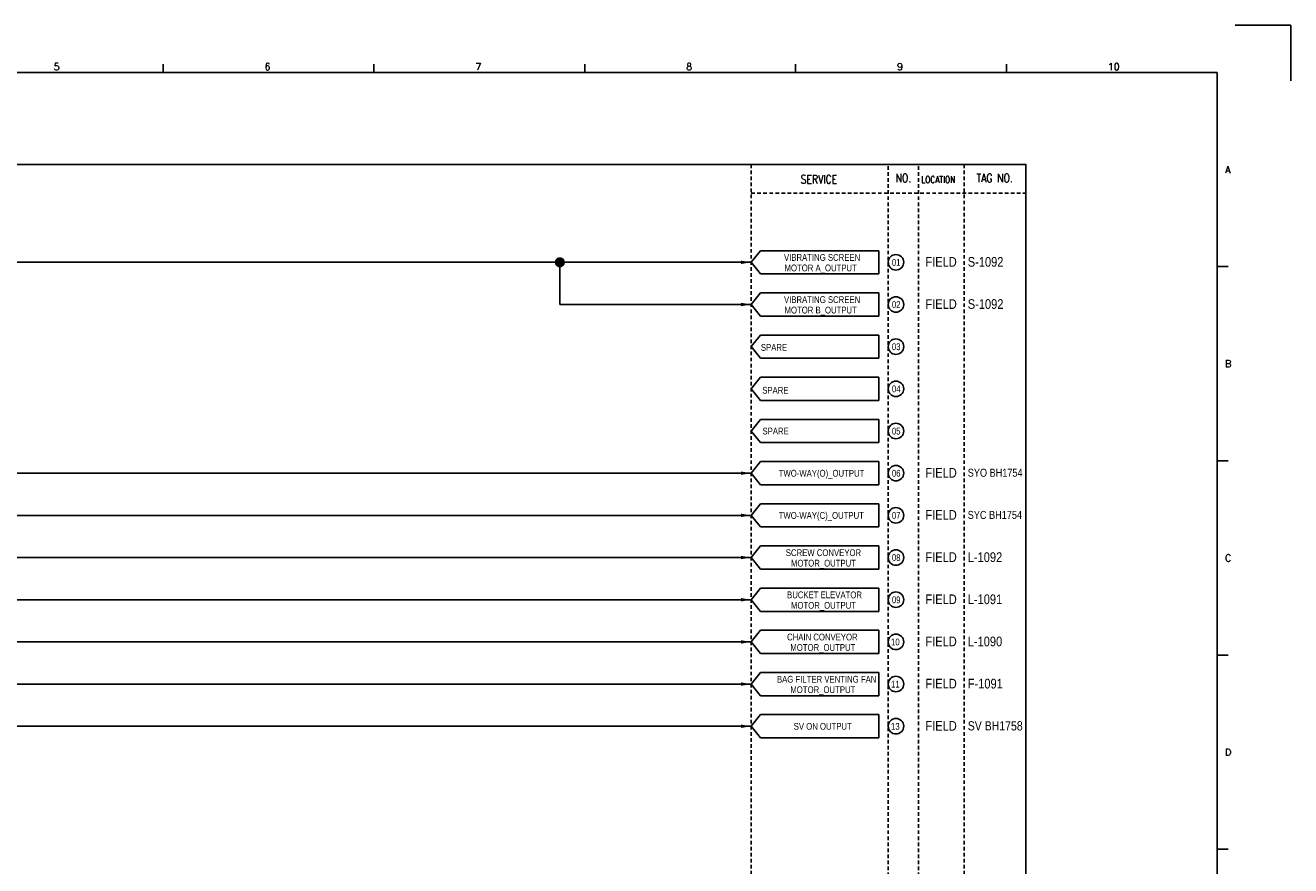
# Model space of a CAD drawing. Extents: x 3062 to 4028, y -111 to 571.
# Tile 3 of 3: x 3504 to 4028, y 223 to 571. Entities that reach past the tile are written whole.
import ezdxf
from ezdxf.enums import TextEntityAlignment as Align

# ---------------------------------------------------------------- set-up
doc = ezdxf.new("R2010")
doc.units = 0
doc.header["$MEASUREMENT"] = 0
doc.linetypes.add('HIDDEN', pattern=[4, 1.5, -1, 1.5])
doc.layers.get('0').update_dxf_attribs({"linetype": 'CONTINUOUS'})
doc.layers.get('Defpoints').update_dxf_attribs({"linetype": 'CONTINUOUS'})
for name, color, linetype in [('CON', 4, 'CONTINUOUS'), ('HID', 2, 'HIDDEN'), ('圖框CON', 4, 'CONTINUOUS'), ('框線', 6, 'CONTINUOUS')]:
    doc.layers.add(name, color=color, linetype=linetype)
doc.styles.add('DAYUKP', font='complex', dxfattribs={"bigfont": 'DAYUKP.SHX'})
doc.styles.add('ROMANS', font='romans', dxfattribs={"width": 0.8})
doc.styles.add('style3', font='ARIALN.TTF')

# ---------------------------------------------------------------- blocks, each defined once
blk = doc.blocks.new('LEADER')
at = {"layer": 'CON'}
blk.add_solid([(0.85, -0.57), (0.85, -1.57), (3.85, -1.07)], dxfattribs=at)
blk = doc.blocks.new('1')
at = {"layer": 'Defpoints'}
blk.add_lwpolyline([(2189, 689.33), (2211.97, 689.33), (2211.97, 666.36)], dxfattribs=at)
at = {"layer": '圖框CON'}
for p, q in [((1745.08, 669.85), (1745.08, 673.29)), ((1832.37, 669.85), (1832.37, 673.29)), ((1919.66, 669.85), (1919.66, 673.29)), ((2006.95, 669.85), (2006.95, 673.29)), ((2094.24, 669.85), (2094.24, 673.29)), ((2186.14, 589.41), (2181.53, 589.41)), ((2186.14, 509.01), (2181.53, 509.01)), ((2186.14, 428.61), (2181.53, 428.61)), ((2186.14, 348.2), (2181.53, 348.2))]:
    blk.add_line(p, q, dxfattribs=at)
at = {"layer": '框線'}
for p, q in [((2181.53, 669.81), (1308.62, 669.81)), ((2181.53, 26.6), (2181.53, 669.81))]:
    blk.add_line(p, q, dxfattribs=at)
at = {"style": 'DAYUKP'}
for s, height, p in [('5', 2.87, (1699.8, 670.78)), ('6', 2.87, (1787.1, 670.78)), ('7', 2.87, (1874.39, 670.78)), ('8', 2.87, (1961.68, 670.78)), ('9', 2.87, (2048.97, 670.78)), ('10', 2.871, (2136.26, 670.78))]:
    blk.add_text(s, height=height, dxfattribs=at).set_placement(p)
for s, p in [('A', (2184.79, 629.6)), ('B', (2184.79, 549.2)), ('C', (2184.79, 468.8)), ('D', (2184.79, 388.39))]:
    blk.add_text(s, height=2.87, dxfattribs=at).set_placement(p, align=Align.MIDDLE_LEFT)

msp = doc.modelspace()

# ---------------------------------------------------------------- linework, layer by layer
at = {"layer": 'CON', "color": 6}
for p, q in [((3804.59, 472.67), (3808.48, 477.49)), ((3857.39, 477.49), (3808.48, 477.49)), ((3857.39, 477.49), (3857.39, 467.86)), ((3804.59, 472.67), (3808.48, 467.86)), ((3808.48, 467.86), (3857.39, 467.86)), ((3804.59, 455.21), (3808.48, 460.03)), ((3857.39, 460.03), (3808.48, 460.03)), ((3857.39, 460.03), (3857.39, 450.4)), ((3804.59, 455.21), (3808.48, 450.4)), ((3808.48, 450.4), (3857.39, 450.4)), ((3804.59, 437.75), (3808.48, 442.57)), ((3857.39, 442.57), (3808.48, 442.57)), ((3857.39, 442.57), (3857.39, 432.93)), ((3804.59, 437.75), (3808.48, 432.93)), ((3808.48, 432.93), (3857.39, 432.93)), ((3804.59, 420.29), (3808.48, 425.1)), ((3857.39, 425.1), (3808.48, 425.1)), ((3857.39, 425.1), (3857.39, 415.47)), ((3804.59, 420.29), (3808.48, 415.47)), ((3808.48, 415.47), (3857.39, 415.47)), ((3804.59, 402.82), (3808.48, 407.64)), ((3857.39, 407.64), (3808.48, 407.64)), ((3857.39, 407.64), (3857.39, 398.01)), ((3804.59, 402.82), (3808.48, 398.01)), ((3808.48, 398.01), (3857.39, 398.01)), ((3804.59, 385.36), (3808.48, 390.18)), ((3857.39, 390.18), (3808.48, 390.18)), ((3857.39, 390.18), (3857.39, 380.55)), ((3804.59, 385.36), (3808.48, 380.55)), ((3808.48, 380.55), (3857.39, 380.55)), ((3804.59, 367.9), (3808.48, 372.71)), ((3857.39, 372.71), (3808.48, 372.71)), ((3857.39, 372.71), (3857.39, 363.08)), ((3804.59, 367.9), (3808.48, 363.08)), ((3808.48, 363.08), (3857.39, 363.08)), ((3804.59, 350.44), (3808.48, 355.25)), ((3857.39, 355.25), (3808.48, 355.25)), ((3857.39, 355.25), (3857.39, 345.62)), ((3804.59, 350.44), (3808.48, 345.62)), ((3808.48, 345.62), (3857.39, 345.62)), ((3804.59, 332.97), (3808.48, 337.79)), ((3857.39, 337.79), (3808.48, 337.79)), ((3857.39, 337.79), (3857.39, 328.16)), ((3804.59, 332.97), (3808.48, 328.16)), ((3808.48, 328.16), (3857.39, 328.16)), ((3804.59, 315.51), (3808.48, 320.33)), ((3857.39, 320.33), (3808.48, 320.33)), ((3857.39, 320.33), (3857.39, 310.69)), ((3804.59, 315.51), (3808.48, 310.69)), ((3808.48, 310.69), (3857.39, 310.69)), ((3804.59, 298.05), (3808.48, 302.86)), ((3857.39, 302.86), (3808.48, 302.86)), ((3857.39, 302.86), (3857.39, 293.23)), ((3804.59, 298.05), (3808.48, 293.23)), ((3808.48, 293.23), (3857.39, 293.23)), ((3804.59, 280.59), (3808.48, 285.4)), ((3857.39, 285.4), (3808.48, 285.4)), ((3857.39, 285.4), (3857.39, 275.77)), ((3804.59, 280.59), (3808.48, 275.77)), ((3808.48, 275.77), (3857.39, 275.77))]:
    msp.add_line(p, q, dxfattribs=at)
at = {"layer": 'CON'}
for p, q in [((3359.39, 472.67), (3804.59, 472.67)), ((3725.36, 472.67), (3725.36, 455.21)), ((3725.36, 455.21), (3804.59, 455.21)), ((3359.39, 385.36), (3804.59, 385.36)), ((3359.39, 367.9), (3804.59, 367.9)), ((3359.39, 350.44), (3804.59, 350.44)), ((3359.39, 332.97), (3804.59, 332.97)), ((3359.39, 315.51), (3804.59, 315.51)), ((3359.39, 298.05), (3804.59, 298.05)), ((3359.39, 280.59), (3804.59, 280.59))]:
    msp.add_line(p, q, dxfattribs=at)
msp.add_lwpolyline([(3204.34, 513.18), (3918.34, 513.18), (3918.34, 13.38), (3204.34, 13.38)], close=True, dxfattribs=at)
at = {"layer": 'CON', "const_width": 2.1}
msp.add_lwpolyline([(3724.31, 472.67, 1), (3726.41, 472.67, 1)], format="xyb", close=True, dxfattribs=at)
at = {"layer": 'CON'}
for centre in [(3864.5, 472.67), (3864.5, 455.21), (3864.5, 437.75), (3864.5, 420.29), (3864.5, 402.82), (3864.5, 385.36), (3864.5, 367.9), (3864.5, 350.44), (3864.5, 332.97), (3864.5, 315.51), (3864.5, 298.05), (3864.5, 280.59)]:
    msp.add_circle(centre, 3.21, dxfattribs=at)
at = {"layer": 'HID'}
for p, q in [((3804.59, 513.18), (3804.59, 13.38)), ((3861.29, 512.48), (3861.29, 13.38)), ((3873.89, 512.48), (3873.89, 13.38)), ((3892.79, 513.18), (3892.79, 13.38)), ((3804.59, 501.28), (3918.34, 501.28))]:
    msp.add_line(p, q, dxfattribs=at)

# ---------------------------------------------------------------- block references
msp.add_blockref('1', (1815.98, -118.54))
at = {"layer": 'CON', "xscale": 1.400000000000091, "yscale": 1.400000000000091, "zscale": 1.400000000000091}
for p in [(3799.2, 474.17), (3799.2, 456.7), (3799.2, 386.85), (3799.2, 369.39), (3799.2, 351.93), (3799.2, 334.46), (3799.2, 317), (3799.2, 299.54), (3799.2, 282.08)]:
    msp.add_blockref('LEADER', p, dxfattribs=at)

# ---------------------------------------------------------------- texts
at = {"layer": 'CON', "style": 'ROMANS', "width": 0.8}
for s, p in [('SERVICE', (3832.62, 507.05)), ('NO.', (3867.59, 507.58)), ('TAG NO.', (3905.39, 507.58))]:
    msp.add_text(s, height=3.5, dxfattribs=at).set_placement(p, align=Align.MIDDLE)
msp.add_text('LOCATION', height=2.8, dxfattribs=at).set_placement((3875.02, 504.68), align=Align.BOTTOM_LEFT)
at = {"layer": 'CON', "style": 'style3'}
for s, p in [('VIBRATING SCREEN ', (3818.16, 472.44)), ('MOTOR A_OUTPUT', (3818.37, 468.11)), ('01', (3862.83, 470.39)), ('VIBRATING SCREEN ', (3818.16, 454.98)), ('02', (3862.83, 452.93)), ('MOTOR B_OUTPUT', (3818.37, 450.65)), ('SPARE', (3808.58, 435.2)), ('03', (3862.83, 435.47)), ('SPARE', (3809.14, 417.46)), ('04', (3862.83, 418.01)), ('SPARE', (3809.25, 400.55)), ('05', (3862.83, 400.54)), ('TWO-WAY(O)_OUTPUT', (3815.96, 383.09)), ('06', (3862.83, 383.08)), ('TWO-WAY(C)_OUTPUT', (3815.96, 365.62)), ('07', (3862.83, 365.62)), ('SCREW CONVEYOR', (3818.91, 350.2)), ('08', (3862.83, 348.16)), ('MOTOR_OUTPUT', (3821.05, 345.87)), ('BUCKET ELEVATOR', (3819.43, 332.74)), ('MOTOR_OUTPUT', (3821.05, 328.41)), ('09', (3862.83, 330.69)), ('CHAIN CONVEYOR', (3819.43, 315.28)), ('MOTOR_OUTPUT', (3820.78, 310.94)), ('10', (3862.48, 313.23)), ('BAG FILTER VENTING FAN', (3815.24, 297.81)), ('11', (3862.48, 295.77)), ('MOTOR_OUTPUT', (3820.78, 293.48)), ('SV ON OUTPUT', (3822.18, 278.31)), ('13', (3862.48, 278.3))]:
    msp.add_text(s, height=2.8, dxfattribs=at).set_placement(p, align=Align.BOTTOM_LEFT)
for s, height, p in [('FIELD', 4, (3876.7, 472.85)), ('S-1092', 4, (3894.24, 472.85)), ('FIELD', 4, (3876.7, 455.39)), ('S-1092', 4, (3894.24, 455.39)), ('FIELD', 4, (3876.7, 385.54)), ('SYO BH1754', 3.3, (3894.24, 385.54)), ('FIELD', 4, (3876.7, 368.08)), ('SYC BH1754', 3.3, (3894.24, 368.08)), ('FIELD', 4, (3876.7, 350.61)), ('L-1092', 4, (3894.24, 350.61)), ('FIELD', 4, (3876.7, 333.15)), ('L-1091', 4, (3894.24, 333.15)), ('FIELD', 4, (3876.7, 315.69)), ('L-1090', 4, (3894.24, 315.69)), ('FIELD', 4, (3876.7, 298.23)), ('F-1091', 4, (3894.25, 298.23)), ('FIELD', 4, (3876.7, 280.76)), ('SV BH1758', 3.8, (3894.24, 280.76))]:
    msp.add_text(s, height=height, dxfattribs=at).set_placement(p, align=Align.MIDDLE_LEFT)

doc.saveas('drawing.dxf')
